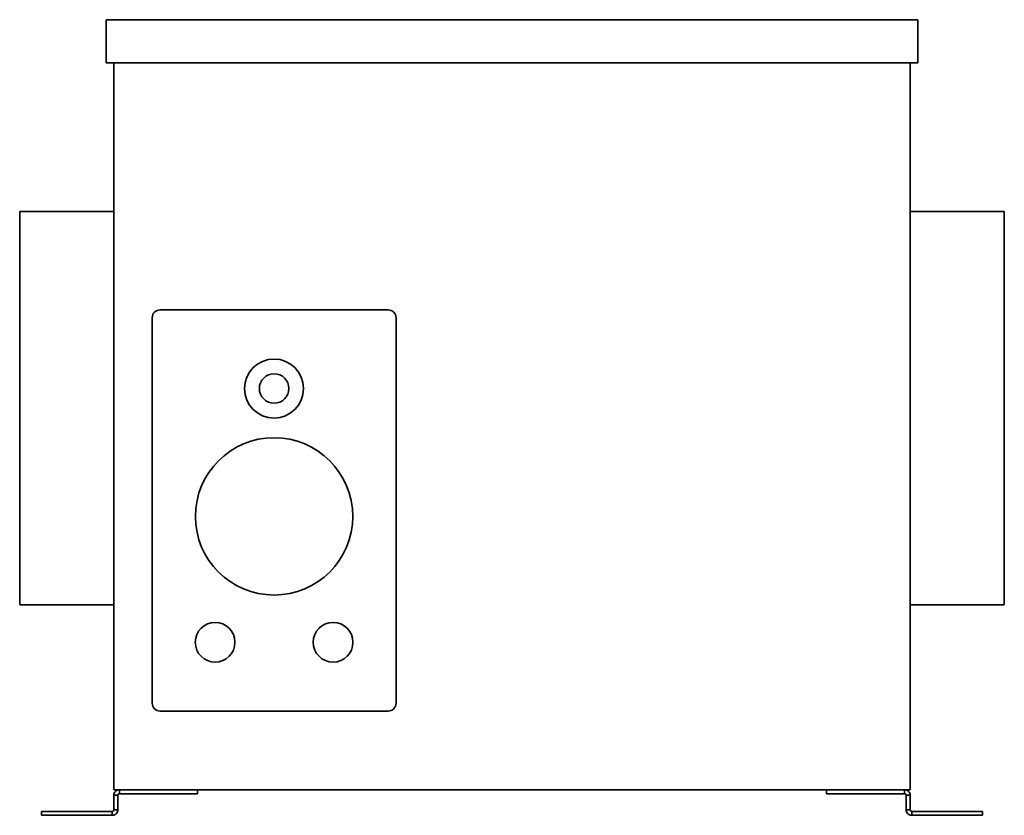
# Model space of a CAD drawing. Header units: millimetres. Extents: x 170 to 670, y 95 to 499.
import ezdxf

# ---------------------------------------------------------------- set-up
doc = ezdxf.new("R2010")
doc.units = ezdxf.units.MM
doc.header["$LTSCALE"] = 2
doc.layers.add('Krawędzie widoczne(ISO)', color=7, linetype='Continuous', lineweight=35, true_color=0x262659)

msp = doc.modelspace()

# ---------------------------------------------------------------- linework, layer by layer
at = {"layer": 'Krawędzie widoczne(ISO)'}
for p, q in [((213.5, 477.23), (213.5, 499.23)), ((213.5, 499.23), (626.5, 499.23)), ((626.5, 477.23), (626.5, 499.23)), ((626.5, 477.23), (213.5, 477.23)), ((217.5, 477.23), (217.5, 107.73)), ((622.5, 477.23), (622.5, 107.73)), ((169.6, 401.73), (169.6, 201.73)), ((169.6, 401.73), (217.5, 401.73)), ((622.5, 401.73), (670.4, 401.73)), ((670.4, 201.73), (670.4, 401.73)), ((241, 351.73), (357, 351.73)), ((237, 151.73), (237, 347.73)), ((361, 347.73), (361, 151.73)), ((169.6, 201.73), (217.5, 201.73)), ((622.5, 201.73), (670.4, 201.73)), ((357, 147.73), (241, 147.73)), ((622.5, 107.73), (217.5, 107.73)), ((220.3, 107.73), (220.3, 106.61)), ((220.3, 106.61), (220.3, 105.73)), ((220.3, 105.73), (235.47, 105.73)), ((242.98, 105.73), (235.47, 105.73)), ((242.98, 105.73), (258.28, 105.73)), ((260.03, 105.73), (258.28, 105.73)), ((260.03, 107.73), (260.03, 105.73)), ((579.97, 107.73), (579.97, 105.73)), ((581.72, 105.73), (579.97, 105.73)), ((581.72, 105.73), (597.02, 105.73)), ((604.53, 105.73), (597.02, 105.73)), ((604.53, 105.73), (619.7, 105.73)), ((619.7, 106.61), (619.7, 107.73)), ((619.7, 105.73), (619.7, 106.61)), ((217.5, 104.93), (217.5, 97.57)), ((218.62, 104.93), (217.5, 104.93)), ((219.5, 104.93), (218.62, 104.93)), ((219.5, 97.57), (219.5, 104.93)), ((620.5, 104.93), (620.5, 97.57)), ((621.38, 104.93), (620.5, 104.93)), ((622.5, 104.93), (621.38, 104.93)), ((622.5, 97.57), (622.5, 104.93)), ((180.71, 96.77), (182.46, 96.77)), ((180.71, 94.77), (180.71, 96.77)), ((182.46, 96.77), (204.38, 96.77)), ((204.38, 96.77), (212.87, 96.77)), ((212.87, 96.77), (215.7, 96.77)), ((216.7, 96.77), (215.7, 96.77)), ((216.7, 95.89), (216.7, 96.77)), ((216.7, 94.77), (216.7, 95.89)), ((217.5, 97.57), (218.38, 97.57)), ((218.38, 97.57), (219.5, 97.57)), ((620.5, 97.57), (621.62, 97.57)), ((621.62, 97.57), (622.5, 97.57)), ((623.3, 96.77), (623.3, 95.89)), ((624.3, 96.77), (623.3, 96.77)), ((623.3, 95.89), (623.3, 94.77)), ((624.3, 96.77), (627.13, 96.77)), ((627.13, 96.77), (635.62, 96.77)), ((657.54, 96.77), (635.62, 96.77)), ((657.54, 96.77), (659.29, 96.77)), ((659.29, 94.77), (659.29, 96.77)), ((182.46, 94.77), (180.71, 94.77)), ((182.46, 94.77), (204.38, 94.77)), ((212.87, 94.77), (204.38, 94.77)), ((212.87, 94.77), (215.7, 94.77)), ((215.7, 94.77), (216.7, 94.77)), ((623.3, 94.77), (624.3, 94.77)), ((624.3, 94.77), (627.13, 94.77)), ((635.62, 94.77), (627.13, 94.77)), ((635.62, 94.77), (657.54, 94.77)), ((659.29, 94.77), (657.54, 94.77))]:
    msp.add_line(p, q, dxfattribs=at)
for centre, radius in [((299, 311.73), 15), ((299, 311.73), 7.5), ((299, 246.73), 40), ((269, 182.73), 10.1), ((329, 182.73), 10.1)]:
    msp.add_circle(centre, radius, dxfattribs=at)
for centre, start, end in [((241, 347.73), 90, 180), ((357, 347.73), 0, 90), ((241, 151.73), 180, 270), ((357, 151.73), 270, 0)]:
    msp.add_arc(centre, 4, start, end, dxfattribs=at)
for points, knots in [([(217.5, 104.93), (217.5, 105.3), (217.57, 105.66), (217.85, 106.34), (218.06, 106.65), (218.58, 107.17), (218.88, 107.37), (219.56, 107.66), (219.93, 107.73), (220.3, 107.73)], [0, 0, 0, 0, 0.1114459, 0.1114459, 0.2219303, 0.2219303, 0.3324441, 0.3324441, 0.4438708, 0.4438708, 0.4438708, 0.4438708]), ([(220.3, 105.73), (220.29, 105.73), (220.27, 105.73), (220.26, 105.73), (220.24, 105.73), (220.23, 105.73), (220.21, 105.73), (220.2, 105.72), (220.18, 105.72), (220.17, 105.72), (220.16, 105.72), (220.14, 105.71), (220.13, 105.71), (220.11, 105.71), (220.1, 105.7), (220.08, 105.7), (220.07, 105.7), (220.06, 105.69), (220.04, 105.69), (220.03, 105.68), (220.02, 105.68), (220, 105.67), (220, 105.67), (219.99, 105.67), (219.99, 105.67), (219.98, 105.66), (219.97, 105.66), (219.96, 105.66), (219.95, 105.65), (219.94, 105.64), (219.92, 105.64), (219.91, 105.63), (219.9, 105.62), (219.89, 105.61), (219.87, 105.61), (219.86, 105.6), (219.85, 105.59), (219.84, 105.58), (219.82, 105.57), (219.81, 105.57), (219.8, 105.56), (219.79, 105.55), (219.78, 105.54), (219.77, 105.53), (219.76, 105.52), (219.75, 105.51), (219.74, 105.5), (219.73, 105.5), (219.73, 105.49), (219.72, 105.49), (219.72, 105.48), (219.72, 105.48), (219.71, 105.47), (219.7, 105.46), (219.69, 105.45), (219.68, 105.44), (219.67, 105.42), (219.66, 105.41), (219.65, 105.4), (219.64, 105.39), (219.64, 105.38), (219.63, 105.37), (219.62, 105.35), (219.61, 105.34), (219.61, 105.33), (219.6, 105.32), (219.59, 105.3), (219.59, 105.29), (219.58, 105.28), (219.57, 105.26), (219.57, 105.25), (219.56, 105.24), (219.56, 105.23), (219.55, 105.22), (219.55, 105.2), (219.54, 105.18), (219.54, 105.17), (219.53, 105.16), (219.53, 105.14), (219.52, 105.13), (219.52, 105.11), (219.52, 105.1), (219.52, 105.09), (219.51, 105.07), (219.51, 105.06), (219.51, 105.04), (219.51, 105.03), (219.5, 105.02), (219.5, 105), (219.5, 104.99), (219.5, 104.97), (219.5, 104.96), (219.5, 104.94), (219.5, 104.93)], [0, 0, 0, 0, 0.0045101, 0.0045101, 0.0045101, 0.0090347, 0.0090347, 0.0090347, 0.0135712, 0.0135712, 0.0135712, 0.0181164, 0.0181164, 0.0181164, 0.0226675, 0.0226675, 0.0226675, 0.0272215, 0.0272215, 0.0272215, 0.0317752, 0.0317752, 0.0317752, 0.0329356, 0.0329356, 0.0329356, 0.0363326, 0.0363326, 0.0363326, 0.0409077, 0.0409077, 0.0409077, 0.0454982, 0.0454982, 0.0454982, 0.0501006, 0.0501006, 0.0501006, 0.0547115, 0.0547115, 0.0547115, 0.0593273, 0.0593273, 0.0593273, 0.0639446, 0.0639446, 0.0639446, 0.0669649, 0.0669649, 0.0669649, 0.0685613, 0.0685613, 0.0685613, 0.0731932, 0.0731932, 0.0731932, 0.0778428, 0.0778428, 0.0778428, 0.0825066, 0.0825066, 0.0825066, 0.0871814, 0.0871814, 0.0871814, 0.0918634, 0.0918634, 0.0918634, 0.0965493, 0.0965493, 0.0965493, 0.100365, 0.100365, 0.100365, 0.105938, 0.105938, 0.105938, 0.1106614, 0.1106614, 0.1106614, 0.115401, 0.115401, 0.115401, 0.1201519, 0.1201519, 0.1201519, 0.1249091, 0.1249091, 0.1249091, 0.1296672, 0.1296672, 0.1296672, 0.1344212, 0.1344212, 0.1344212, 0.1344212]), ([(619.7, 107.73), (620.07, 107.73), (620.44, 107.66), (621.12, 107.37), (621.42, 107.17), (621.94, 106.65), (622.15, 106.34), (622.43, 105.66), (622.5, 105.3), (622.5, 104.93)], [0, 0, 0, 0, 0.1113973, 0.1113973, 0.2218681, 0.2218681, 0.3323097, 0.3323097, 0.4436983, 0.4436983, 0.4436983, 0.4436983]), ([(620.5, 104.93), (620.5, 104.94), (620.5, 104.96), (620.5, 104.97), (620.5, 104.99), (620.5, 105), (620.5, 105.02), (620.49, 105.03), (620.49, 105.04), (620.49, 105.06), (620.49, 105.07), (620.48, 105.09), (620.48, 105.1), (620.48, 105.11), (620.48, 105.13), (620.47, 105.14), (620.47, 105.16), (620.46, 105.17), (620.46, 105.18), (620.45, 105.2), (620.45, 105.21), (620.44, 105.22), (620.44, 105.24), (620.43, 105.25), (620.43, 105.27), (620.42, 105.28), (620.41, 105.29), (620.41, 105.3), (620.4, 105.32), (620.39, 105.33), (620.39, 105.34), (620.38, 105.35), (620.37, 105.37), (620.36, 105.38), (620.36, 105.39), (620.35, 105.4), (620.34, 105.41), (620.33, 105.42), (620.32, 105.44), (620.31, 105.45), (620.3, 105.46), (620.29, 105.47), (620.28, 105.48), (620.27, 105.49), (620.26, 105.5), (620.25, 105.51), (620.24, 105.52), (620.24, 105.52), (620.23, 105.53), (620.23, 105.53), (620.22, 105.54), (620.22, 105.54), (620.21, 105.55), (620.2, 105.56), (620.19, 105.57), (620.18, 105.57), (620.16, 105.58), (620.15, 105.59), (620.14, 105.6), (620.13, 105.61), (620.11, 105.61), (620.1, 105.62), (620.09, 105.63), (620.08, 105.64), (620.06, 105.64), (620.05, 105.65), (620.04, 105.66), (620.02, 105.66), (620.01, 105.67), (620, 105.67), (619.99, 105.68), (619.99, 105.68), (619.98, 105.68), (619.97, 105.68), (619.97, 105.69), (619.96, 105.69), (619.94, 105.69), (619.93, 105.7), (619.92, 105.7), (619.9, 105.7), (619.89, 105.71), (619.87, 105.71), (619.86, 105.71), (619.84, 105.72), (619.83, 105.72), (619.82, 105.72), (619.8, 105.72), (619.79, 105.73), (619.77, 105.73), (619.76, 105.73), (619.74, 105.73), (619.73, 105.73), (619.71, 105.73), (619.7, 105.73)], [0, 0, 0, 0, 0.0047728, 0.0047728, 0.0047728, 0.0095512, 0.0095512, 0.0095512, 0.0143301, 0.0143301, 0.0143301, 0.0191047, 0.0191047, 0.0191047, 0.0238701, 0.0238701, 0.0238701, 0.0286216, 0.0286216, 0.0286216, 0.0333544, 0.0333544, 0.0333544, 0.0382298, 0.0382298, 0.0382298, 0.0427614, 0.0427614, 0.0427614, 0.0474593, 0.0474593, 0.0474593, 0.0521542, 0.0521542, 0.0521542, 0.0568425, 0.0568425, 0.0568425, 0.0615206, 0.0615206, 0.0615206, 0.0661851, 0.0661851, 0.0661851, 0.0708326, 0.0708326, 0.0708326, 0.0744107, 0.0744107, 0.0744107, 0.0754605, 0.0754605, 0.0754605, 0.080083, 0.080083, 0.080083, 0.0847043, 0.0847043, 0.0847043, 0.0893209, 0.0893209, 0.0893209, 0.0939292, 0.0939292, 0.0939292, 0.0985257, 0.0985257, 0.0985257, 0.1031072, 0.1031072, 0.1031072, 0.1049061, 0.1049061, 0.1049061, 0.1076745, 0.1076745, 0.1076745, 0.112241, 0.112241, 0.112241, 0.1168056, 0.1168056, 0.1168056, 0.1213652, 0.1213652, 0.1213652, 0.125917, 0.125917, 0.125917, 0.1304582, 0.1304582, 0.1304582, 0.1349859, 0.1349859, 0.1349859, 0.1349859]), ([(219.5, 97.57), (219.5, 97.19), (219.42, 96.82), (219.14, 96.14), (218.92, 95.83), (218.4, 95.31), (218.09, 95.11), (217.59, 94.91), (217.41, 94.86), (217.06, 94.79), (216.88, 94.77), (216.7, 94.77)], [0, 0, 0, 0, 0.1211213, 0.1211213, 0.2427051, 0.2427051, 0.3638749, 0.3638749, 0.4245444, 0.4245444, 0.4853945, 0.4853945, 0.4853945, 0.4853945]), ([(216.7, 96.77), (216.8, 96.77), (216.9, 96.79), (217.08, 96.86), (217.17, 96.91), (217.32, 97.06), (217.39, 97.14), (217.48, 97.35), (217.5, 97.46), (217.5, 97.57)], [-0.238205, -0.238205, -0.238205, -0.238205, -0.1772118, -0.1772118, -0.118791, -0.118791, -0.0580717, -0.0580717, 0, 0, 0, 0]), ([(623.3, 94.77), (622.94, 94.77), (622.58, 94.84), (621.91, 95.11), (621.6, 95.31), (621.08, 95.83), (620.87, 96.14), (620.58, 96.82), (620.5, 97.19), (620.5, 97.57)], [0, 0, 0, 0, 0.1219861, 0.1219861, 0.243369, 0.243369, 0.3653617, 0.3653617, 0.48689, 0.48689, 0.48689, 0.48689]), ([(622.5, 97.57), (622.5, 97.55), (622.5, 97.54), (622.5, 97.52), (622.5, 97.51), (622.5, 97.49), (622.51, 97.48), (622.51, 97.46), (622.51, 97.45), (622.51, 97.43), (622.51, 97.42), (622.52, 97.4), (622.52, 97.39), (622.52, 97.38), (622.53, 97.36), (622.53, 97.35), (622.54, 97.33), (622.54, 97.32), (622.54, 97.31), (622.54, 97.31), (622.54, 97.31), (622.55, 97.3), (622.55, 97.29), (622.56, 97.28), (622.56, 97.26), (622.57, 97.25), (622.57, 97.23), (622.58, 97.22), (622.59, 97.21), (622.59, 97.19), (622.6, 97.18), (622.61, 97.17), (622.61, 97.16), (622.62, 97.14), (622.63, 97.13), (622.64, 97.12), (622.65, 97.11), (622.66, 97.1), (622.66, 97.08), (622.67, 97.07), (622.68, 97.06), (622.69, 97.05), (622.7, 97.04), (622.71, 97.03), (622.72, 97.02), (622.73, 97.01), (622.74, 97), (622.75, 96.99), (622.76, 96.98), (622.77, 96.97), (622.78, 96.96), (622.8, 96.95), (622.81, 96.94), (622.82, 96.93), (622.83, 96.92), (622.83, 96.92), (622.83, 96.92), (622.84, 96.92), (622.85, 96.91), (622.86, 96.9), (622.86, 96.9), (622.88, 96.89), (622.89, 96.88), (622.9, 96.88), (622.91, 96.87), (622.93, 96.86), (622.94, 96.86), (622.95, 96.85), (622.96, 96.84), (622.98, 96.84), (622.99, 96.83), (623, 96.83), (623.02, 96.82), (623.03, 96.82), (623.04, 96.81), (623.06, 96.81), (623.07, 96.8), (623.08, 96.8), (623.1, 96.8), (623.11, 96.79), (623.12, 96.79), (623.14, 96.79), (623.15, 96.78), (623.16, 96.78), (623.18, 96.78), (623.19, 96.78), (623.2, 96.78), (623.22, 96.77), (623.23, 96.77), (623.25, 96.77), (623.26, 96.77), (623.27, 96.77), (623.29, 96.77), (623.3, 96.77)], [0, 0, 0, 0, 0.0078163, 0.0078163, 0.0078163, 0.0156656, 0.0156656, 0.0156656, 0.0235447, 0.0235447, 0.0235447, 0.0314507, 0.0314507, 0.0314507, 0.0393801, 0.0393801, 0.0393801, 0.0456978, 0.0456978, 0.0456978, 0.0473294, 0.0473294, 0.0473294, 0.0552907, 0.0552907, 0.0552907, 0.0632562, 0.0632562, 0.0632562, 0.0712194, 0.0712194, 0.0712194, 0.0791739, 0.0791739, 0.0791739, 0.0871132, 0.0871132, 0.0871132, 0.0950308, 0.0950308, 0.0950308, 0.1029204, 0.1029204, 0.1029204, 0.1107759, 0.1107759, 0.1107759, 0.1185913, 0.1185913, 0.1185913, 0.1263609, 0.1263609, 0.1263609, 0.1340793, 0.1340793, 0.1340793, 0.1356977, 0.1356977, 0.1356977, 0.1417721, 0.1417721, 0.1417721, 0.1495008, 0.1495008, 0.1495008, 0.1572621, 0.1572621, 0.1572621, 0.1650505, 0.1650505, 0.1650505, 0.1728601, 0.1728601, 0.1728601, 0.1811091, 0.1811091, 0.1811091, 0.1885372, 0.1885372, 0.1885372, 0.1964318, 0.1964318, 0.1964318, 0.2043573, 0.2043573, 0.2043573, 0.2123021, 0.2123021, 0.2123021, 0.2202542, 0.2202542, 0.2202542, 0.2282011, 0.2282011, 0.2282011, 0.2282011])]:
    msp.add_open_spline(points, degree=3, knots=knots, dxfattribs=at)

doc.saveas('drawing.dxf')
